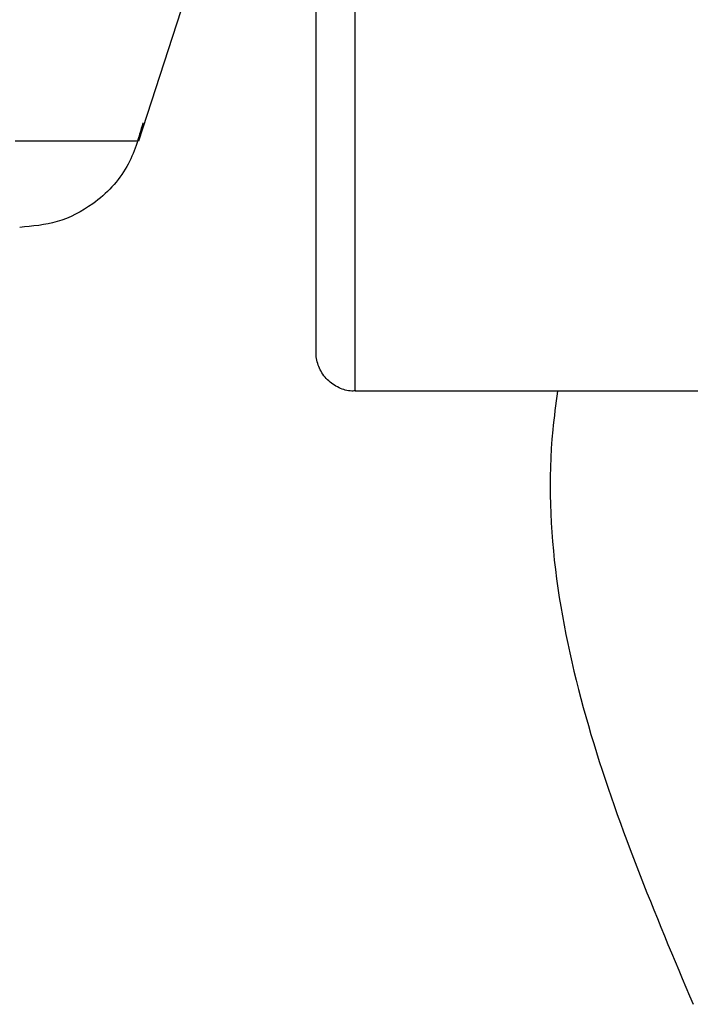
# Model space of a CAD drawing. Header units: inches. Extents: x 170 to 312, y 215 to 248.
# Tile 247 of 256: x 231.3601 to 231.3812, y 223.5423 to 223.5734. Entities that reach past the tile are written whole.
import ezdxf

# ---------------------------------------------------------------- set-up
doc = ezdxf.new("R2010")
doc.units = ezdxf.units.IN
doc.header["$LTSCALE"] = 0.25
doc.header["$MEASUREMENT"] = 0
doc.layers.add('MOTOR RH', color=7, linetype='Continuous')

msp = doc.modelspace()

# ---------------------------------------------------------------- linework, layer by layer
at = {"layer": 'MOTOR RH'}
for p, q in [((231.36607, 223.576432), (231.36383, 223.569536)), ((231.370661, 223.561648), (231.370661, 223.574164)), ((231.405123, 223.561647), (231.370661, 223.561648))]:
    msp.add_line(p, q, dxfattribs=at)
at = {"layer": 'MOTOR RH', "flags": 128}
msp.add_lwpolyline([(231.36383, 223.569536), (231.363394, 223.569536), (231.362093, 223.569536), (231.359939, 223.569535)], dxfattribs=at)
at = {"layer": 'MOTOR RH'}
msp.add_open_spline([(231.369431, 223.562878), (231.369431, 223.563029), (231.369431, 223.563329), (231.369431, 223.565795), (231.369431, 223.569585), (231.369431, 223.573378), (231.369431, 223.575274)], degree=3, dxfattribs=at)
for points, knots in [([(231.36397, 223.570111), (231.363836, 223.569633), (231.363558, 223.568639), (231.362524, 223.567562), (231.361307, 223.566924), (231.360486, 223.566851), (231.360085, 223.566815)], [0, 0, 0, 0, 0.266655, 0.554888, 0.783027, 1, 1, 1, 1]), ([(231.370685, 223.561661), (231.370643, 223.561657), (231.370463, 223.561638), (231.370138, 223.561742), (231.369772, 223.561987), (231.36952, 223.562356), (231.369436, 223.562672), (231.369432, 223.562845), (231.369431, 223.562878)], [0, 0, 0, 0, 0.063724, 0.277925, 0.506112, 0.734298, 0.948499, 1, 1, 1, 1]), ([(231.377045, 223.561648), (231.376991, 223.56124), (231.376526, 223.557728), (231.377685, 223.550952), (231.38011, 223.545191), (231.381322, 223.542311)], [0, 0, 0, 0, 0.061606, 0.530789, 1, 1, 1, 1])]:
    msp.add_open_spline(points, degree=3, knots=knots, dxfattribs=at)

doc.saveas('drawing.dxf')
